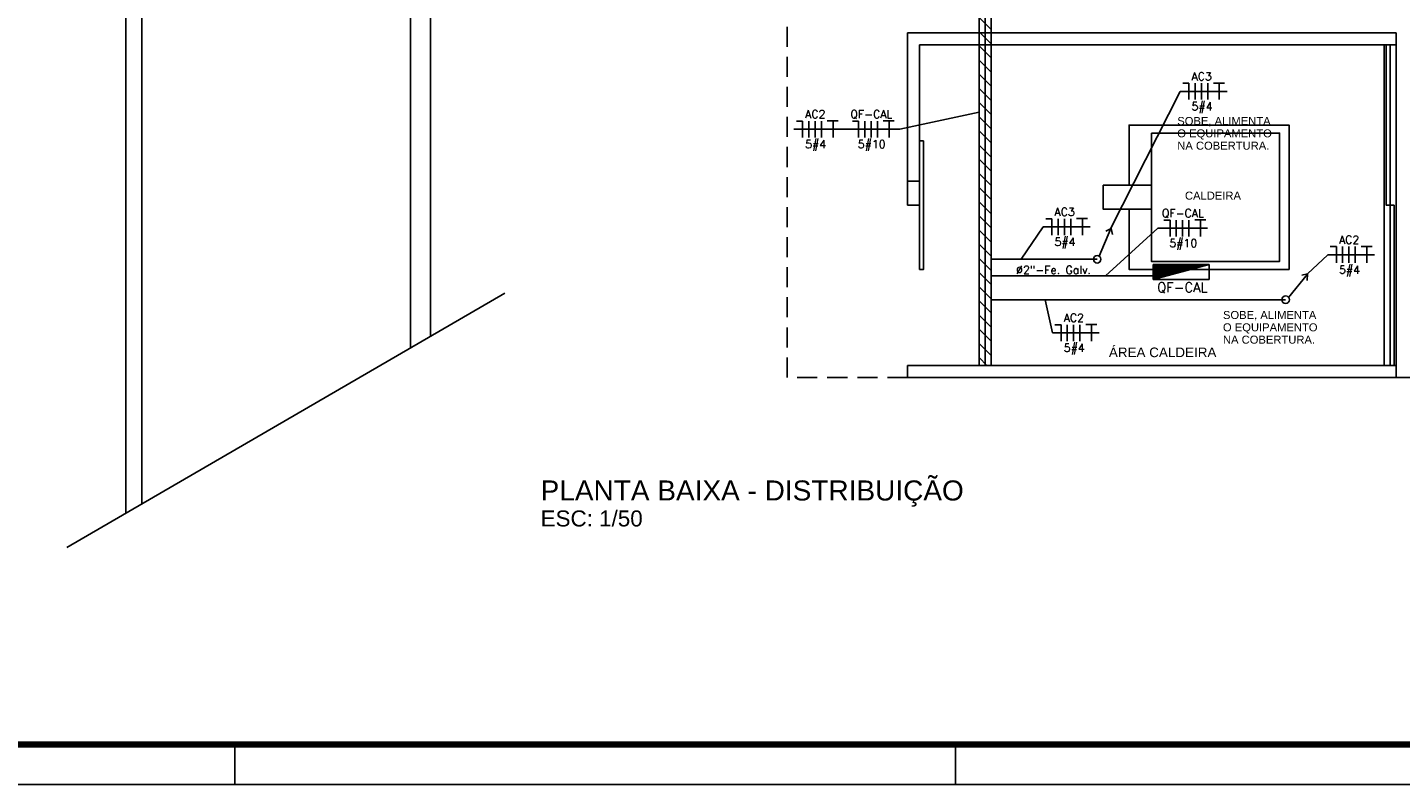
# Model space of a CAD drawing. Extents: x -21.9 to 51.8, y -25 to 17.
# Tile 2 of 53: x -4.7 to 12.4, y -25 to -15.6. Entities that reach past the tile are written whole.
import ezdxf
from ezdxf.enums import TextEntityAlignment as Align

# ---------------------------------------------------------------- set-up
doc = ezdxf.new("R2010")
doc.units = 0
doc.header["$MEASUREMENT"] = 0
doc.linetypes.add('HIDDEN', pattern=[0.375, 0.25, -0.125])
for name, color, linetype in [('CIRCUITOS', 2, 'Continuous'), ('ELETROCALHA', 150, 'Continuous'), ('LINHA', 40, 'Continuous'), ('PAREDES', 8, 'Continuous'), ('PRANCHA', 8, 'Continuous'), ('QUADRO_DE_CIRCUITOS', 1, 'Continuous'), ('QUADROS DE CARGA', 7, 'Continuous'), ('TEXTO', 4, 'Continuous'), ('TUB_ELETRICA', 5, 'Continuous'), ('TXT-AMB', 4, 'Continuous')]:
    doc.layers.add(name, color=color, linetype=linetype)
doc.styles.add('ARIAL', font='arial.ttf')
doc.styles.add('ROMANS', font='romans')
doc.styles.add('Texto Ambiente 1-50', font='arial.ttf', dxfattribs={"height": 0.12})
doc.styles.add('Texto Especificacao 1-50', font='arial.ttf', dxfattribs={"height": 0.1})

# ---------------------------------------------------------------- blocks, each defined once
blk = doc.blocks.new('1-50 A0 FGR')
at = {"layer": 'PRANCHA'}
for p, q in [((3638.721, 17.449), (3638.721, 17.949)), ((3647.713, 17.449), (3647.713, 17.949)), ((3632.52, 17.449), (3692.67, 17.449))]:
    blk.add_line(p, q, dxfattribs=at)
at = {"layer": 'PRANCHA', "const_width": 0.075}
blk.add_lwpolyline([(3633.77, 58.949), (3633.77, 17.949), (3692.17, 17.949), (3692.17, 58.949), (3633.77, 58.949)], dxfattribs=at)
blk = doc.blocks.new('ENTORNO')
at = {"layer": 'PAREDES'}
for p, q in [((89.809, -32.702), (89.809, 3.781)), ((90.009, -32.586), (90.009, 3.927)), ((93.609, -24.909), (93.609, -30.495)), ((93.359, -25.059), (93.359, -30.64)), ((89.072, -33.13), (94.536, -29.957))]:
    blk.add_line(p, q, dxfattribs=at)
blk = doc.blocks.new('Apwr_dettus03')
for p, q in [((-5.38, 4.01), (-5.07, 2.9)), ((-5.38, 4.01), (-4.11, 4.01)), ((-0.5, 0.54), (-5.34, 3.97))]:
    blk.add_line(p, q)
blk.add_circle((0, 0), 0.745)
blk = doc.blocks.new('*X10')
at = {"color": 0, "linetype": 'Continuous'}
for p, q in [((0.12, 0), (0.12, 2.97)), ((0.25, 0), (0.25, 2.93)), ((0.37, 0), (0.37, 2.9)), ((0.5, 0), (0.5, 2.86)), ((0.62, 0), (0.62, 2.83)), ((0.75, 0), (0.75, 2.8)), ((0.87, 0), (0.87, 2.76)), ((1, 0), (1, 2.73)), ((1.12, 0), (1.12, 2.69)), ((1.25, 0), (1.25, 2.66)), ((1.38, 0), (1.38, 2.62)), ((1.5, 0), (1.5, 2.59)), ((1.62, 0), (1.62, 2.56)), ((1.75, 0), (1.75, 2.52)), ((1.88, 0), (1.88, 2.49)), ((2, 0), (2, 2.45)), ((2.12, 0), (2.12, 2.42)), ((2.25, 0), (2.25, 2.39)), ((2.38, 0), (2.38, 2.35)), ((2.5, 0), (2.5, 2.32)), ((2.62, 0), (2.62, 2.28)), ((2.75, 0), (2.75, 2.25)), ((2.88, 0), (2.88, 2.22)), ((3, 0), (3, 2.18)), ((3.12, 0), (3.12, 2.15)), ((3.25, 0), (3.25, 2.11)), ((3.37, 0), (3.37, 2.08)), ((3.5, 0), (3.5, 2.05)), ((3.62, 0), (3.62, 2.01)), ((3.75, 0), (3.75, 1.98)), ((3.87, 0), (3.87, 1.94)), ((4, 0), (4, 1.91)), ((4.12, 0), (4.12, 1.88)), ((4.25, 0), (4.25, 1.84)), ((4.37, 0), (4.37, 1.81)), ((4.5, 0), (4.5, 1.77)), ((4.62, 0), (4.62, 1.74)), ((4.75, 0), (4.75, 1.7)), ((4.87, 0), (4.87, 1.67)), ((5, 0), (5, 1.64)), ((5.12, 0), (5.12, 1.6)), ((5.25, 0), (5.25, 1.57)), ((5.37, 0), (5.37, 1.53)), ((5.5, 0), (5.5, 1.5)), ((5.62, 0), (5.62, 1.47)), ((5.75, 0), (5.75, 1.43)), ((5.87, 0), (5.87, 1.4)), ((6, 0), (6, 1.36)), ((6.12, 0), (6.12, 1.33)), ((6.25, 0), (6.25, 1.3)), ((6.37, 0), (6.37, 1.26)), ((6.5, 0), (6.5, 1.23)), ((6.62, 0), (6.62, 1.19)), ((6.75, 0), (6.75, 1.16)), ((6.87, 0), (6.87, 1.12)), ((7, 0), (7, 1.09)), ((7.12, 0), (7.12, 1.06)), ((7.25, 0), (7.25, 1.02)), ((7.37, 0), (7.37, 0.99)), ((7.5, 0), (7.5, 0.95)), ((7.62, 0), (7.62, 0.92)), ((7.75, 0), (7.75, 0.89)), ((7.87, 0), (7.87, 0.85)), ((8, 0), (8, 0.82)), ((8.12, 0), (8.12, 0.78)), ((8.25, 0), (8.25, 0.75)), ((8.37, 0), (8.37, 0.72)), ((8.5, 0), (8.5, 0.68)), ((8.62, 0), (8.62, 0.65)), ((8.75, 0), (8.75, 0.61)), ((8.87, 0), (8.87, 0.58)), ((9, 0), (9, 0.55)), ((9.12, 0), (9.12, 0.51)), ((9.25, 0), (9.25, 0.48)), ((9.37, 0), (9.37, 0.44)), ((9.5, 0), (9.5, 0.41)), ((9.62, 0), (9.62, 0.37)), ((9.75, 0), (9.75, 0.34)), ((9.87, 0), (9.87, 0.31)), ((10, 0), (10, 0.27)), ((10.12, 0), (10.12, 0.24)), ((10.25, 0), (10.25, 0.2)), ((10.38, 0), (10.38, 0.17)), ((10.5, 0), (10.5, 0.14)), ((10.62, 0), (10.62, 0.1)), ((10.75, 0), (10.75, 0.07)), ((10.88, 0), (10.88, 0.03))]:
    blk.add_line(p, q, dxfattribs=at)
blk = doc.blocks.new('Apwr_qdc01')
at = {"linetype": 'Continuous'}
for p, q in [((5.47, 1.53), (-5.53, 1.53)), ((-5.53, 1.53), (-5.53, -1.47)), ((-5.53, 1.53), (5.47, -1.47)), ((5.47, -1.47), (5.47, 1.53)), ((-5.53, -1.47), (5.47, -1.47))]:
    blk.add_line(p, q, dxfattribs=at)
blk.add_blockref('*X10', (-5.53, -1.47), dxfattribs=at)
at = {"linetype": 'Continuous', "style": 'ROMANS', "flags": 8}
blk.add_attdef('002', text='', height=1.6, dxfattribs=at).set_placement((-0.27, 3.23), align=Align.MIDDLE_CENTER)
blk.add_attdef('020', text='', height=1.6, dxfattribs=at).set_placement((-0.03, -2.9), align=Align.MIDDLE_RIGHT)

msp = doc.modelspace()

# ---------------------------------------------------------------- hatches: boundary and pattern name
at = {"layer": 'ELETROCALHA'}
h = msp.add_hatch(dxfattribs=at)
h.set_pattern_fill('ANSI31', color=256, angle=-90, style=0)
h.set_pattern_definition([(315, (29.3099, 1.45539), (0.08838835, 0.08838835), [])])
h.paths.add_polyline_path([(7.293, -6.285), (7.143, -6.285), (7.143, -19.785), (7.293, -19.785)])

# ---------------------------------------------------------------- linework, layer by layer
at = {"layer": 'CIRCUITOS'}
for p, q in [((9.761, -16.265), (9.684, -16.265)), ((9.761, -16.265), (9.761, -16.469)), ((9.838, -16.265), (9.838, -16.469)), ((9.916, -16.265), (9.916, -16.469)), ((9.995, -16.265), (9.995, -16.469)), ((10.068, -16.263), (10.205, -16.263)), ((10.139, -16.263), (10.139, -16.469)), ((4.942, -16.737), (4.865, -16.737)), ((4.942, -16.737), (4.942, -16.94)), ((5.019, -16.737), (5.019, -16.94)), ((5.098, -16.737), (5.098, -16.94)), ((5.177, -16.737), (5.177, -16.94)), ((5.249, -16.735), (5.386, -16.735)), ((5.321, -16.735), (5.321, -16.94)), ((5.641, -16.737), (5.564, -16.737)), ((5.641, -16.737), (5.641, -16.94)), ((5.718, -16.737), (5.718, -16.94)), ((5.797, -16.737), (5.797, -16.94)), ((5.875, -16.737), (5.875, -16.94)), ((5.948, -16.735), (6.085, -16.735)), ((6.02, -16.735), (6.02, -16.94)), ((8.052, -17.955), (7.975, -17.955)), ((8.052, -17.955), (8.052, -18.159)), ((8.129, -17.955), (8.129, -18.159)), ((8.208, -17.955), (8.208, -18.159)), ((8.286, -17.955), (8.286, -18.159)), ((8.359, -17.953), (8.496, -17.953)), ((8.431, -17.953), (8.431, -18.159)), ((9.526, -17.972), (9.449, -17.972)), ((9.526, -17.972), (9.526, -18.175)), ((9.603, -17.972), (9.603, -18.175)), ((9.682, -17.972), (9.682, -18.175)), ((9.761, -17.972), (9.761, -18.175)), ((9.834, -17.97), (9.97, -17.97)), ((9.905, -17.97), (9.905, -18.175)), ((11.601, -18.303), (11.524, -18.303)), ((11.601, -18.303), (11.601, -18.506)), ((11.678, -18.303), (11.678, -18.506)), ((11.757, -18.303), (11.757, -18.506)), ((11.835, -18.303), (11.835, -18.506)), ((11.908, -18.301), (12.045, -18.301)), ((11.98, -18.301), (11.98, -18.506)), ((8.166, -19.277), (8.089, -19.277)), ((8.166, -19.277), (8.166, -19.481)), ((8.243, -19.277), (8.243, -19.481)), ((8.322, -19.277), (8.322, -19.481)), ((8.401, -19.277), (8.401, -19.481)), ((8.474, -19.275), (8.61, -19.275)), ((8.545, -19.275), (8.545, -19.481))]:
    msp.add_line(p, q, dxfattribs=at)
at = {"layer": 'ELETROCALHA'}
msp.add_line((7.293, -19.785), (7.143, -19.785), dxfattribs=at)
for points in [[(7.143, -19.785), (7.143, -6.21)], [(7.218, -19.785), (7.218, -6.285)], [(7.293, -19.785), (7.293, -6.285)]]:
    msp.add_lwpolyline(points, dxfattribs=at)
at = {"layer": 'LINHA'}
for p, q in [((9.652, -16.367), (8.788, -18.074)), ((10.236, -16.367), (9.652, -16.367)), ((6.155, -16.839), (7.143, -16.625)), ((5.418, -16.839), (4.833, -16.839)), ((6.155, -16.839), (5.418, -16.839)), ((7.943, -18.057), (7.666, -18.461)), ((8.528, -18.057), (7.943, -18.057)), ((9.371, -18.073), (8.719, -18.669)), ((9.994, -18.073), (9.371, -18.073)), ((11.492, -18.405), (11.241, -18.644)), ((12.076, -18.405), (11.492, -18.405)), ((8.057, -19.379), (7.966, -18.965)), ((8.642, -19.379), (8.057, -19.379))]:
    msp.add_line(p, q, dxfattribs=at)
at = {"layer": 'PAREDES', "lineweight": -3}
for p, q in [((6.25, -15.635), (12.345, -15.635)), ((6.25, -15.635), (6.25, -17.785)), ((12.345, -15.635), (12.345, -15.785)), ((12.195, -15.785), (6.4, -15.785)), ((6.4, -17.785), (6.4, -15.785)), ((12.195, -15.785), (12.345, -15.785)), ((12.345, -19.785), (6.25, -19.785)), ((6.25, -19.935), (6.25, -19.785)), ((12.345, -19.785), (12.345, -19.935)), ((12.345, -19.935), (6.25, -19.935))]:
    msp.add_line(p, q, dxfattribs=at)
at = {"layer": 'PAREDES', "linetype": 'HIDDEN', "lineweight": -3}
for points in [[(6.25, -19.935), (4.75, -19.935), (4.75, -12.337)], [(12.345, -19.935), (13.845, -19.935), (13.845, -13.837), (16.999, -13.837), (16.999, -12.338)]]:
    msp.add_lwpolyline(points, dxfattribs=at)
at = {"layer": 'PAREDES', "lineweight": -3}
for points in [[(12.345, -15.785), (12.195, -15.785), (12.195, -19.785), (12.345, -19.785)], [(12.27, -15.785), (12.22, -15.785), (12.22, -17.785), (12.27, -17.785)], [(9.292, -16.887), (10.892, -16.887), (10.892, -18.487), (9.292, -18.487)], [(6.45, -16.983), (6.4, -16.983), (6.4, -18.587), (6.45, -18.587)], [(6.25, -17.785), (6.4, -17.785), (6.4, -17.485), (6.25, -17.485)], [(9.292, -17.537), (8.692, -17.537), (8.692, -17.837), (9.292, -17.837)], [(12.32, -17.785), (12.27, -17.785), (12.27, -19.785), (12.32, -19.785)]]:
    msp.add_lwpolyline(points, close=True, dxfattribs=at)
msp.add_lwpolyline([(9.014, -17.537), (9.014, -16.787), (11.01, -16.787), (11.01, -18.587), (9.014, -18.587), (9.014, -17.837)], dxfattribs=at)
at = {"layer": 'TUB_ELETRICA'}
for p, q in [((8.616, -18.461), (7.293, -18.461)), ((9.316, -18.669), (7.293, -18.669)), ((10.966, -18.965), (7.293, -18.965))]:
    msp.add_line(p, q, dxfattribs=at)

# ---------------------------------------------------------------- block references
msp.add_blockref('1-50 A0 FGR', (-3640.863, -42.463))
at = {"layer": 'PAREDES'}
msp.add_blockref('ENTORNO', (-93.309, 11.072), dxfattribs=at)
at = {"layer": 'QUADRO_DE_CIRCUITOS'}
for p, xscale, yscale, zscale, rotation in [((8.616, -18.461), 0.06300000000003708, 0.06300000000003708, 0.06300000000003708, 282.5866176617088), ((10.966, -18.965), 0.0630000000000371, 0.0630000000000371, 0.0630000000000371, 266.0757598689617)]:
    msp.add_blockref('Apwr_dettus03', p, dxfattribs=dict(at, xscale=xscale, yscale=yscale, zscale=zscale, rotation=rotation))
at = {"layer": 'QUADRO_DE_CIRCUITOS', "lineweight": 5}
ref = msp.add_blockref('Apwr_qdc01', (9.665, -18.618), dxfattribs=dict(at, xscale=-0.06325301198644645, yscale=0.0632530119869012, zscale=0.06325301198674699, rotation=180))
ref.add_attrib('002', 'QF-CAL', dxfattribs={"layer": '0', "linetype": 'Continuous', "height": 0.12, "style": 'ROMANS', "flags": 8}).set_placement((9.679, -18.811), align=Align.MIDDLE_CENTER)

# ---------------------------------------------------------------- texts
at = {"layer": 'CIRCUITOS', "style": 'ROMANS'}
for s, p in [('AC3', (9.919, -16.229)), ('AC2', (5.1, -16.701)), ('QF-CAL', (5.799, -16.701)), ('5#4', (9.924, -16.603)), ('5#4', (5.105, -17.075)), ('5#10', (5.804, -17.075)), ('AC3', (8.21, -17.919)), ('QF-CAL', (9.685, -17.936)), ('5#4', (8.215, -18.293)), ('5#10', (9.69, -18.309)), ('AC2', (11.759, -18.267)), ('Ø2"-Fe. Galv.', (8.072, -18.643)), ('5#4', (11.764, -18.641)), ('AC2', (8.325, -19.241)), ('5#4', (8.33, -19.615))]:
    msp.add_text(s, height=0.1, dxfattribs=at).set_placement(p, align=Align.CENTER)
at = {"layer": 'PAREDES', "lineweight": -3, "insert": (9.711, -17.617), "char_height": 0.1, "width": 1.98136, "attachment_point": 1, "style": 'Texto Especificacao 1-50'}
msp.add_mtext('CALDEIRA', dxfattribs=at)
at = {"layer": 'QUADROS DE CARGA', "color": 7, "lineweight": 5, "char_height": 0.1, "width": 1.29402, "attachment_point": 1, "line_spacing_factor": 0.923077, "style": 'ARIAL'}
for insert in [(9.615, -16.686), (10.185, -19.106)]:
    msp.add_mtext('SOBE, ALIMENTA O EQUIPAMENTO NA COBERTURA.', dxfattribs=dict(at, insert=insert))
at = {"layer": 'TEXTO', "style": 'ARIAL'}
msp.add_text('PLANTA BAIXA - DISTRIBUIÇÃO', height=0.25, dxfattribs=at).set_placement((1.674, -21.47))
at = {"layer": 'TEXTO', "color": 2, "style": 'ARIAL'}
msp.add_text('ESC: 1/50', height=0.2, dxfattribs=at).set_placement((1.674, -21.794))
at = {"layer": 'TXT-AMB', "lineweight": -3, "insert": (8.762, -19.562), "char_height": 0.12, "width": 2.88721, "attachment_point": 1, "style": 'Texto Ambiente 1-50'}
msp.add_mtext('ÁREA CALDEIRA', dxfattribs=at)

doc.saveas('drawing.dxf')
